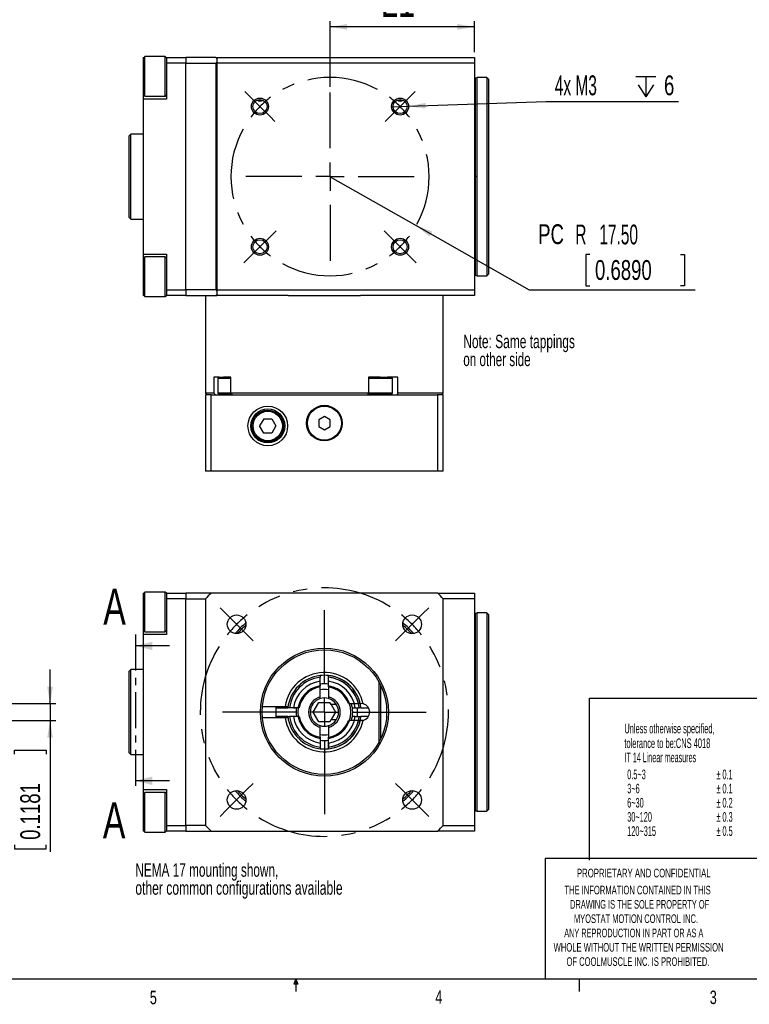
# Model space of a CAD drawing. Extents: x 11 to 421, y 5 to 275.
# Tile 2 of 8: x 167 to 296, y 6 to 179. Entities that reach past the tile are written whole.
import ezdxf
from ezdxf.enums import TextEntityAlignment as Align

# ---------------------------------------------------------------- set-up
doc = ezdxf.new("R2010")
doc.units = 0
doc.linetypes.add('CENTER', pattern=[10.16, 6.35, -1.27, 1.27, -1.27])
doc.linetypes.add('CENTERX2', pattern=[20.32, 12.7, -2.54, 2.54, -2.54])
doc.layers.get('0').update_dxf_attribs({"linetype": 'CONTINUOUS'})
doc.layers.add('FORMAT', color=7, linetype='CONTINUOUS')
doc.dimstyles.new('SLDDIMSTYLE0', dxfattribs={"dimtxt": 3.5, "dimasz": 3, "dimexe": 0, "dimexo": 0.0625, "dimgap": 0.875, "dimtad": 0, "dimtih": 1, "dimtoh": 1, "dimrnd": 1e-09, "dimzin": 12, "dimblk1": 'NONE', "dimsah": 1, "dimcen": 0, "dimazin": 3, "dimtfac": 1, "dimtmove": 0, "dimatfit": 3})
doc.dimstyles.new('SLDDIMSTYLE1', dxfattribs={"dimtxt": 3.5, "dimasz": 3, "dimexe": 0, "dimexo": 0.0625, "dimgap": 0.875, "dimtad": 0, "dimtih": 1, "dimtoh": 1, "dimrnd": 1e-09, "dimzin": 4, "dimsah": 1, "dimcen": 0, "dimazin": 3, "dimtfac": 1, "dimtofl": 0, "dimtmove": 0, "dimatfit": 3})
doc.dimstyles.new('SLDDIMSTYLE2', dxfattribs={"dimtxt": 5.820833, "dimasz": 3, "dimexe": 0, "dimexo": 0.0625, "dimgap": 1.455208, "dimtad": 1, "dimrnd": 1e-09, "dimzin": 12, "dimsah": 1, "dimcen": 0.09, "dimazin": 3, "dimtfac": 1, "dimtofl": 0, "dimtmove": 0, "dimatfit": 3})
doc.dimstyles.new('SLDDIMSTYLE8', dxfattribs={"dimtxt": 3.5, "dimasz": 3, "dimexe": 0, "dimexo": 0.0625, "dimgap": 0.875, "dimtad": 1, "dimrnd": 1e-09, "dimzin": 12, "dimsah": 1, "dimcen": 0.09, "dimazin": 3, "dimtfac": 1, "dimtmove": 0, "dimatfit": 3})

# ---------------------------------------------------------------- blocks, each defined once
blk = doc.blocks.new('SW_NOTE_2')
at = {"color": 0, "linetype": 'CONTINUOUS'}
for s, width, p in [('THE INFORMATION CONTAINED IN THIS', 0.657576, (0, 0)), ('DRAWING IS THE SOLE PROPERTY OF', 0.643548, (1, -2.52)), ('MYOSTAT MOTION CONTROL INC. ', 0.65, (1.67, -5.05)), ('ANY REPRODUCTION IN PART OR AS A', 0.634375, (-0.04, -7.57)), ('WHOLE WITHOUT THE WRITTEN PERMISSION', 0.661111, (-1.91, -10.1)), ('OF COOLMUSCLE INC. IS PROHIBITED.', 0.657576, (0.37, -12.62))]:
    blk.add_text(s, height=1.524, dxfattribs=dict(at, width=width)).set_placement(p, align=Align.BOTTOM_LEFT)
blk = doc.blocks.new('SW_SYMBOL_HOLE_DEPTH')
at = {"color": 0, "linetype": 'CONTINUOUS'}
for p, q in [((0, 875), (800, 875)), ((400, 875), (400, 75)), ((100, 555), (400, 75)), ((700, 555), (400, 75))]:
    blk.add_line(p, q, dxfattribs=at)
blk = doc.blocks.new('*D9')
at = {"color": 7, "linetype": 'CONTINUOUS'}
for p, q in [((232.83, 163.91), (235.83, 164.01)), ((235.83, 164.01), (260.06, 164.85)), ((260.06, 164.85), (283.52, 164.85))]:
    blk.add_line(p, q, dxfattribs=at)
blk.add_solid([(235.83, 164.01), (238.84, 163.61), (238.81, 164.61)], dxfattribs=at)
at = {"color": 7, "linetype": 'CONTINUOUS', "xscale": 0.0044707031, "yscale": 0.0044707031, "zscale": 0.0044707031}
blk.add_blockref('SW_SYMBOL_HOLE_DEPTH', (275.94, 165.33), dxfattribs=at)
at = {"color": 7, "linetype": 'CONTINUOUS'}
for s, width, p in [('4x M3 ', 0.583333, (261.65, 164.9, 0.1)), ('6', 0.7, (280.94, 164.9, 0.1))]:
    blk.add_text(s, height=3.5, dxfattribs=dict(at, width=width)).set_placement(p, align=Align.BOTTOM_LEFT)
blk = doc.blocks.new('_NONE')
blk = doc.blocks.new('*D11')
at = {"color": 7, "linetype": 'CONTINUOUS'}
for p, q in [((221.95, 151.58), (237.17, 142.94)), ((237.17, 142.94), (257.13, 131.6)), ((267.86, 137.87), (267.15, 137.87)), ((267.15, 137.87), (267.15, 132.31)), ((283.86, 137.87), (284.58, 137.87)), ((284.58, 137.87), (284.58, 132.31)), ((267.15, 132.31), (267.86, 132.31)), ((284.58, 132.31), (283.86, 132.31)), ((257.13, 131.6), (286.46, 131.6))]:
    blk.add_line(p, q, dxfattribs=at)
blk.add_solid([(237.17, 142.94), (239.53, 141.02), (240.02, 141.89)], dxfattribs=at)
for s, width, p in [('PC', 0.7, (258.71, 138.63, 0.1)), ('R   17.50', 0.583333, (265.27, 138.58, 0.1)), ('0.6890', 0.7, (268.75, 132.31, 0.1))]:
    blk.add_text(s, height=3.5, dxfattribs=dict(at, width=width)).set_placement(p, align=Align.BOTTOM_LEFT)
blk = doc.blocks.new('*D12')
at = {"color": 7, "linetype": 'CONTINUOUS'}
for p, q in [((221.95, 167.46), (221.95, 179.02)), ((247.45, 173.58), (247.45, 179.02)), ((247.45, 178.02), (221.95, 178.02))]:
    blk.add_line(p, q, dxfattribs=at)
for points in [[(221.95, 178.02), (224.95, 177.52), (224.95, 178.52)], [(247.45, 178.02), (244.45, 178.52), (244.45, 177.52)]]:
    blk.add_solid(points, dxfattribs=at)
at = {"color": 7, "linetype": 'CONTINUOUS', "width": 0.7}
blk.add_text('L1', height=5.821, dxfattribs=at).set_placement((230.93, 178.02, 0.1), align=Align.BOTTOM_LEFT)
blk = doc.blocks.new('SW_NOTE_4')
at = {"color": 0, "linetype": 'CONTINUOUS'}
for s, width, p in [('Note: Same tappings', 0.663158, (0, 0)), ('on other side', 0.646154, (0, -3.17))]:
    blk.add_text(s, height=2.3813, dxfattribs=dict(at, width=width)).set_placement(p, align=Align.BOTTOM_LEFT)
blk = doc.blocks.new('SW_CENTERMARKSYMBOL_0')
at = {"color": 0, "linetype": 'CONTINUOUS'}
for p, q in [((-1.77, 1.77), (-2.65, 2.65)), ((0, 0), (-1.77, 1.77)), ((12.37, -7.37), (12.37, 2.5)), ((24.75, 0), (26.52, 1.77)), ((26.52, 1.77), (27.4, 2.65)), ((0, 0), (1.77, -1.77)), ((24.75, 0), (22.98, -1.77)), ((1.77, -1.77), (2.65, -2.65)), ((22.98, -1.77), (22.1, -2.65)), ((12.37, -12.37), (12.37, -9.87)), ((7.37, -12.37), (-2.5, -12.37)), ((12.37, -12.37), (9.87, -12.37)), ((12.37, -12.37), (12.37, -14.87)), ((12.37, -12.37), (14.87, -12.37)), ((17.37, -12.37), (27.25, -12.37)), ((12.37, -17.37), (12.37, -27.25)), ((1.77, -22.98), (2.83, -21.92)), ((22.98, -22.98), (21.92, -21.92)), ((0, -24.75), (1.77, -22.98)), ((24.75, -24.75), (22.98, -22.98)), ((0, -24.75), (-1.77, -26.52)), ((24.75, -24.75), (26.52, -26.52)), ((-1.77, -26.52), (-2.83, -27.58)), ((26.52, -26.52), (27.58, -27.58))]:
    blk.add_line(p, q, dxfattribs=at)
at = {"color": 0, "linetype": 'CENTERX2'}
for start, end in [(61.3702, 118.6298), (151.3702, 208.6298), (331.3702, 28.6298), (241.3702, 298.6298)]:
    blk.add_arc((12.37, -12.37), 17.5, start, end, dxfattribs=at)
at = {"color": 0, "linetype": 'CONTINUOUS'}
for start, end in [(135, 143.1851), (126.8149, 135), (45, 53.1851), (36.8149, 45), (216.8149, 225), (315, 323.1851), (225, 233.1851), (306.8149, 315)]:
    blk.add_arc((12.37, -12.37), 17.5, start, end, dxfattribs=at)
blk = doc.blocks.new('SW_NOTE_5')
at = {"color": 0, "linetype": 'CONTINUOUS'}
for s, width, p in [('NEMA 17 mounting shown,', 0.654348, (0, 0)), ('other common configurations available', 0.671622, (0, -3.17))]:
    blk.add_text(s, height=2.3813, dxfattribs=dict(at, width=width)).set_placement(p, align=Align.BOTTOM_LEFT)
blk = doc.blocks.new('SW_CENTERMARKSYMBOL_3')
at = {"color": 0, "linetype": 'CONTINUOUS'}
for p, q in [((-32.77, 32.77), (-33.93, 33.93)), ((-15.5, 20.5), (-15.5, 33.5)), ((1.77, 32.77), (2.93, 33.93)), ((-31, 31), (-32.77, 32.77)), ((0, 31), (1.77, 32.77)), ((-31, 31), (-29.23, 29.23)), ((0, 31), (-1.77, 29.23)), ((-29.23, 29.23), (-28.07, 28.07)), ((-1.77, 29.23), (-2.93, 28.07)), ((-15.5, 15.5), (-15.5, 18)), ((-20.5, 15.5), (-33.5, 15.5)), ((-15.5, 15.5), (-18, 15.5)), ((-15.5, 15.5), (-15.5, 13)), ((-15.5, 15.5), (-13, 15.5)), ((-10.5, 15.5), (2.5, 15.5)), ((-15.5, 10.5), (-15.5, -2.5)), ((-31, 0), (-29.23, 1.77)), ((-29.23, 1.77), (-28.07, 2.93)), ((-1.77, 1.77), (-2.93, 2.93)), ((0, 0), (-1.77, 1.77)), ((-31, 0), (-32.77, -1.77)), ((0, 0), (1.77, -1.77)), ((-32.77, -1.77), (-33.93, -2.93)), ((1.77, -1.77), (2.93, -2.93))]:
    blk.add_line(p, q, dxfattribs=at)
at = {"color": 0, "linetype": 'CENTERX2'}
for start, end in [(58.0693, 121.9307), (148.0693, 211.9307), (328.0693, 31.9307), (238.0693, 301.9307)]:
    blk.add_arc((-15.5, 15.5), 21.92, start, end, dxfattribs=at)
at = {"color": 0, "linetype": 'CONTINUOUS'}
for start, end in [(128.4654, 135), (45, 51.5346), (135, 141.5346), (38.4654, 45), (218.4654, 225), (315, 321.5346), (308.4654, 315), (225, 231.5346)]:
    blk.add_arc((-15.5, 15.5), 21.92, start, end, dxfattribs=at)
blk = doc.blocks.new('*D36')
at = {"color": 7, "linetype": 'CONTINUOUS'}
for p, q in [((172.5, 58.58), (172.5, 64.58)), ((152.65, 58.58), (173.5, 58.58)), ((172.5, 58.58), (172.5, 55.58)), ((152.65, 55.58), (173.5, 55.58)), ((172.5, 55.58), (172.5, 32.4)), ((166.24, 49.65), (166.24, 50.36)), ((166.24, 50.36), (171.79, 50.36)), ((171.79, 50.36), (171.79, 49.65)), ((166.24, 33.65), (166.24, 32.94)), ((171.79, 32.94), (171.79, 33.65)), ((166.24, 32.94), (171.79, 32.94))]:
    blk.add_line(p, q, dxfattribs=at)
for points in [[(172.5, 58.58), (173, 61.58), (172, 61.58)], [(172.5, 55.58), (172, 52.58), (173, 52.58)]]:
    blk.add_solid(points, dxfattribs=at)
at = {"color": 7, "linetype": 'CONTINUOUS', "width": 0.7}
for s, p in [('0.1181', (171.79, 34.54, 34.04)), ('3', (165.53, 41.57, 34.04)), ('%%c', (165.53, 36.29, 34.04))]:
    blk.add_text(s, height=3.5, rotation=90, dxfattribs=at).set_placement(p, align=Align.BOTTOM_LEFT)

msp = doc.modelspace()

# ---------------------------------------------------------------- linework, layer by layer
at = {"color": 7, "linetype": 'CONTINUOUS'}
for p, q in [((188.952, 172.584), (189.074, 172.584)), ((188.952, 172.584), (188.952, 169.261)), ((189.252, 172.761), (189.052, 172.561)), ((189.052, 169.261), (189.052, 172.561)), ((192.852, 172.761), (189.252, 172.761)), ((189.252, 165.761), (189.252, 172.761)), ((193.052, 172.561), (192.852, 172.761)), ((192.852, 165.761), (192.852, 172.761)), ((193.029, 172.584), (193.052, 172.584)), ((193.052, 172.584), (196.452, 172.584)), ((193.052, 172.584), (193.052, 171.584)), ((196.452, 172.584), (196.452, 171.584)), ((201.752, 172.584), (196.452, 172.584)), ((201.752, 172.584), (201.952, 172.384)), ((201.952, 172.584), (201.952, 171.584)), ((201.952, 172.584), (247.452, 172.584)), ((201.952, 172.384), (201.952, 171.791)), ((247.452, 172.584), (247.452, 171.584)), ((193.052, 171.584), (193.052, 165.261)), ((196.452, 171.584), (193.052, 171.584)), ((196.452, 131.584), (196.452, 171.584)), ((196.452, 171.584), (201.752, 171.584)), ((201.952, 171.791), (201.752, 171.584)), ((201.752, 171.584), (201.752, 131.584)), ((247.452, 171.584), (201.952, 171.584)), ((201.952, 171.584), (201.952, 131.584)), ((247.452, 171.584), (247.452, 131.584)), ((188.952, 169.261), (188.952, 165.261)), ((189.052, 165.961), (189.052, 169.261)), ((249.652, 169.084), (247.916, 169.084)), ((247.916, 151.584), (247.916, 169.084)), ((249.952, 168.784), (249.652, 169.084)), ((249.652, 169.084), (249.652, 151.584)), ((249.952, 168.784), (249.952, 134.384)), ((188.952, 165.261), (188.952, 137.906)), ((193.052, 165.261), (188.952, 165.261)), ((189.052, 165.961), (189.252, 165.761)), ((189.252, 165.761), (192.852, 165.761)), ((192.852, 165.761), (193.052, 165.961)), ((209.03, 165.084), (210.127, 165.084)), ((233.778, 165.084), (234.876, 165.084)), ((186.752, 159.084), (186.452, 158.784)), ((186.452, 151.584), (186.452, 158.784)), ((188.952, 159.084), (186.752, 159.084)), ((186.752, 151.584), (186.752, 159.084)), ((186.452, 144.384), (186.452, 151.584)), ((186.752, 144.084), (186.752, 151.584)), ((247.652, 151.584), (247.452, 151.584)), ((247.916, 151.584), (247.652, 151.584)), ((247.916, 134.084), (247.916, 151.584)), ((249.652, 151.584), (249.652, 134.084)), ((186.452, 144.384), (186.752, 144.084)), ((186.752, 144.084), (188.952, 144.084)), ((188.952, 137.906), (193.052, 137.906)), ((188.952, 137.906), (188.952, 133.906)), ((189.252, 137.406), (189.052, 137.206)), ((192.852, 137.406), (189.252, 137.406)), ((189.252, 136.381), (189.252, 137.406)), ((193.052, 137.206), (192.852, 137.406)), ((192.852, 136.381), (192.852, 137.406)), ((193.052, 137.906), (193.052, 131.584)), ((189.052, 133.906), (189.052, 137.206)), ((189.252, 130.406), (189.252, 136.381)), ((192.852, 130.406), (192.852, 136.381)), ((188.952, 133.906), (188.952, 130.584)), ((189.052, 130.606), (189.052, 133.906)), ((247.916, 134.084), (249.652, 134.084)), ((249.652, 134.084), (249.952, 134.384)), ((189.074, 130.584), (188.952, 130.584)), ((189.052, 130.606), (189.252, 130.406)), ((189.252, 130.406), (192.852, 130.406)), ((192.852, 130.406), (193.052, 130.606)), ((193.052, 130.584), (193.029, 130.584)), ((193.052, 131.584), (196.452, 131.584)), ((193.052, 131.584), (193.052, 130.584)), ((196.452, 130.584), (193.052, 130.584)), ((196.452, 131.584), (196.452, 130.584)), ((201.752, 131.584), (196.452, 131.584)), ((196.452, 130.584), (201.752, 130.584)), ((199.952, 130.584), (199.952, 113.384)), ((201.752, 131.584), (201.952, 131.376)), ((201.952, 130.784), (201.752, 130.584)), ((201.752, 130.584), (201.952, 130.584)), ((201.952, 131.584), (247.452, 131.584)), ((201.952, 131.584), (201.952, 130.584)), ((201.952, 131.376), (201.952, 130.784)), ((214.549, 130.584), (201.952, 130.584)), ((214.549, 130.584), (220.952, 130.584)), ((220.952, 130.584), (227.355, 130.584)), ((247.452, 130.584), (227.355, 130.584)), ((241.952, 113.384), (241.952, 130.584)), ((247.452, 131.584), (247.452, 130.584)), ((202.397, 116.184), (201.452, 116.184)), ((201.452, 116.184), (201.452, 113.384)), ((202.33, 116.184), (202.13, 115.984)), ((202.13, 115.984), (202.13, 113.384)), ((204.452, 115.984), (202.13, 115.984)), ((202.397, 116.184), (203.158, 116.184)), ((204.452, 116.184), (203.158, 116.184)), ((204.452, 113.384), (204.452, 116.184)), ((230.786, 116.184), (228.746, 116.184)), ((228.746, 116.184), (228.746, 113.384)), ((233.002, 115.984), (228.746, 115.984)), ((230.786, 116.184), (232.104, 116.184)), ((233.942, 116.184), (232.104, 116.184)), ((233.002, 115.984), (232.802, 116.184)), ((233.002, 113.384), (233.002, 115.984)), ((233.942, 113.384), (233.942, 116.184)), ((199.952, 113.384), (200.252, 113.084)), ((201.452, 113.384), (199.952, 113.384)), ((199.952, 113.084), (199.952, 99.584)), ((200.952, 113.084), (199.952, 113.084)), ((200.952, 99.584), (200.952, 113.084)), ((200.952, 113.084), (240.952, 113.084)), ((201.452, 113.384), (201.714, 113.084)), ((202.13, 113.384), (202.33, 113.184)), ((204.452, 113.384), (202.13, 113.384)), ((204.625, 113.184), (202.33, 113.184)), ((228.746, 113.384), (204.452, 113.384)), ((204.452, 113.384), (204.714, 113.084)), ((228.746, 113.384), (228.594, 113.084)), ((230.202, 113.184), (228.64, 113.184)), ((233.002, 113.384), (228.746, 113.384)), ((232.802, 113.184), (230.202, 113.184)), ((232.802, 113.184), (233.002, 113.384)), ((233.942, 113.384), (233.791, 113.084)), ((241.952, 113.384), (233.942, 113.384)), ((240.952, 113.084), (240.952, 99.584)), ((241.952, 113.084), (240.952, 113.084)), ((241.652, 113.084), (241.952, 113.384)), ((241.952, 99.584), (241.952, 113.084)), ((207.99, 108.054), (207.99, 107.136)), ((208.303, 108.973), (208.303, 108.49)), ((210.23, 108.834), (209.508, 107.584)), ((210.23, 108.834), (211.673, 108.834)), ((211.673, 108.834), (212.395, 107.584)), ((220.952, 109.238), (219.952, 108.661)), ((219.952, 108.661), (219.952, 107.506)), ((221.952, 108.661), (220.952, 109.238)), ((221.952, 107.506), (221.952, 108.661)), ((208.303, 106.677), (208.303, 106.176)), ((210.23, 106.334), (209.508, 107.584)), ((211.673, 106.334), (210.23, 106.334)), ((212.395, 107.584), (211.673, 106.334)), ((219.952, 107.506), (220.952, 106.929)), ((220.952, 106.929), (221.952, 107.506)), ((200.952, 99.584), (199.952, 99.584)), ((240.952, 99.584), (200.952, 99.584)), ((241.952, 99.584), (240.952, 99.584)), ((189.252, 78.262), (189.052, 78.062)), ((192.852, 78.262), (189.252, 78.262)), ((189.252, 71.262), (189.252, 78.262)), ((193.052, 78.062), (192.852, 78.262)), ((192.852, 71.262), (192.852, 78.262)), ((188.952, 78.084), (189.074, 78.084)), ((188.952, 78.084), (188.952, 74.762)), ((189.052, 71.462), (189.052, 78.062)), ((193.029, 78.084), (193.052, 78.084)), ((193.052, 78.084), (196.452, 78.084)), ((193.052, 78.084), (193.052, 77.084)), ((193.052, 77.084), (193.052, 70.762)), ((196.452, 77.084), (193.052, 77.084)), ((196.452, 78.084), (196.452, 77.084)), ((200.952, 78.084), (196.452, 78.084)), ((196.452, 37.084), (196.452, 77.084)), ((196.452, 77.084), (199.952, 77.084)), ((199.952, 77.084), (199.952, 37.084)), ((240.952, 78.084), (200.952, 78.084)), ((240.952, 78.084), (247.452, 78.084)), ((241.952, 37.084), (241.952, 77.084)), ((247.452, 77.084), (241.952, 77.084)), ((247.452, 78.084), (247.452, 77.084)), ((247.452, 77.084), (247.452, 37.084)), ((188.952, 74.762), (188.952, 70.762)), ((247.652, 39.684), (247.652, 74.484)), ((249.652, 74.584), (247.916, 74.584)), ((247.916, 39.584), (247.916, 74.584)), ((249.952, 74.284), (249.652, 74.584)), ((249.652, 74.584), (249.652, 39.584)), ((249.952, 74.284), (249.952, 39.884)), ((189.052, 71.462), (189.252, 71.262)), ((189.252, 71.262), (192.852, 71.262)), ((192.852, 71.262), (193.052, 71.462)), ((188.952, 70.762), (188.952, 43.406)), ((193.052, 70.762), (188.952, 70.762)), ((193.576, 68.76), (187.576, 68.76)), ((186.752, 64.584), (186.452, 64.284)), ((188.952, 64.584), (186.752, 64.584)), ((186.752, 49.584), (186.752, 64.584)), ((186.452, 49.884), (186.452, 64.284)), ((220.202, 63.54), (220.202, 63.238)), ((220.202, 63.54), (220.202, 63.238)), ((220.202, 63.54), (220.202, 63.238)), ((220.202, 63.54), (220.202, 63.238)), ((220.202, 63.54), (220.202, 63.238)), ((220.202, 61.521), (220.202, 63.238)), ((220.202, 62.533), (220.202, 63.238)), ((221.702, 63.54), (221.702, 63.238)), ((221.702, 63.238), (221.702, 63.54)), ((221.702, 63.238), (221.702, 63.54)), ((221.702, 63.238), (221.702, 63.54)), ((221.702, 63.238), (221.702, 63.54)), ((221.702, 61.521), (221.702, 63.238)), ((221.702, 62.533), (221.702, 63.238)), ((220.202, 62.027), (220.202, 62.533)), ((220.202, 62.027), (220.202, 62.533)), ((220.202, 62.027), (220.202, 62.533)), ((220.202, 62.027), (220.202, 62.533)), ((220.202, 62.027), (220.202, 61.724)), ((220.202, 59.782), (220.202, 61.724)), ((221.702, 61.724), (221.702, 59.782)), ((221.702, 61.521), (221.702, 61.013)), ((230.652, 51.896), (230.652, 62.271)), ((230.952, 52.501), (230.952, 61.666)), ((220.202, 59.469), (220.202, 59.782)), ((221.702, 59.782), (221.702, 59.469)), ((209.997, 58.084), (214.024, 58.084)), ((212.452, 56.084), (212.452, 58.084)), ((212.452, 57.834), (214.495, 57.834)), ((214.024, 58.084), (214.529, 58.084)), ((214.797, 57.834), (214.495, 57.834)), ((214.797, 57.834), (214.495, 57.834)), ((214.797, 57.834), (214.495, 57.834)), ((214.797, 57.834), (214.495, 57.834)), ((214.797, 57.834), (214.495, 57.834)), ((216.515, 57.834), (214.797, 57.834)), ((215.503, 57.834), (214.797, 57.834)), ((215.503, 57.834), (216.008, 57.834)), ((215.503, 57.834), (216.008, 57.834)), ((215.503, 57.834), (216.008, 57.834)), ((215.503, 57.834), (216.008, 57.834)), ((218.989, 57.084), (219.97, 58.784)), ((219.97, 58.784), (221.933, 58.784)), ((222.151, 58.407), (221.933, 58.784)), ((222.151, 58.407), (222.915, 57.084)), ((223.073, 58.407), (222.151, 58.407)), ((225.194, 58.584), (226.968, 58.584)), ((225.895, 57.834), (226.4, 57.834)), ((225.895, 57.834), (226.4, 57.834)), ((225.895, 57.834), (226.4, 57.834)), ((225.895, 57.834), (226.4, 57.834)), ((226.4, 57.834), (227.106, 57.834)), ((226.752, 57.834), (226.752, 56.334)), ((227.276, 58.584), (226.968, 58.584)), ((227.408, 57.834), (227.106, 57.834)), ((227.408, 57.834), (227.106, 57.834)), ((227.408, 57.834), (227.106, 57.834)), ((227.408, 57.834), (227.106, 57.834)), ((227.279, 58.574), (227.452, 58.584)), ((227.408, 57.834), (228.751, 57.834)), ((227.798, 58.543), (227.452, 58.584)), ((214.024, 56.084), (209.997, 56.084)), ((214.495, 56.334), (212.452, 56.334)), ((214.529, 56.084), (214.024, 56.084)), ((214.495, 56.334), (214.797, 56.334)), ((214.495, 56.334), (214.797, 56.334)), ((214.495, 56.334), (214.797, 56.334)), ((214.495, 56.334), (214.797, 56.334)), ((214.495, 56.334), (214.797, 56.334)), ((216.515, 56.334), (214.797, 56.334)), ((215.503, 56.334), (214.797, 56.334)), ((219.97, 55.384), (218.989, 57.084)), ((221.933, 55.384), (222.151, 55.761)), ((222.915, 57.084), (222.151, 55.761)), ((222.151, 55.761), (223.073, 55.761)), ((226.4, 56.334), (225.895, 56.334)), ((226.4, 56.334), (225.895, 56.334)), ((226.4, 56.334), (225.895, 56.334)), ((226.4, 56.334), (225.895, 56.334)), ((226.4, 56.334), (227.106, 56.334)), ((227.106, 56.334), (227.408, 56.334)), ((227.106, 56.334), (227.408, 56.334)), ((227.106, 56.334), (227.408, 56.334)), ((227.106, 56.334), (227.408, 56.334)), ((228.751, 56.334), (227.408, 56.334)), ((227.798, 55.624), (227.452, 55.584)), ((221.933, 55.384), (219.97, 55.384)), ((220.202, 54.386), (220.202, 54.699)), ((220.202, 52.444), (220.202, 54.386)), ((221.702, 54.699), (221.702, 54.386)), ((221.702, 54.386), (221.702, 52.444)), ((226.968, 55.584), (225.194, 55.584)), ((226.968, 55.584), (227.276, 55.584)), ((227.279, 55.594), (227.452, 55.584)), ((220.202, 52.647), (220.202, 50.929)), ((221.702, 53.155), (221.702, 52.647)), ((221.702, 50.929), (221.702, 52.647)), ((220.202, 51.635), (220.202, 50.929)), ((220.202, 50.929), (220.202, 50.627)), ((220.202, 50.929), (220.202, 50.627)), ((220.202, 50.929), (220.202, 50.627)), ((220.202, 50.929), (220.202, 50.627)), ((220.202, 50.929), (220.202, 50.627)), ((221.702, 51.635), (221.702, 50.929)), ((221.702, 50.929), (221.702, 50.627)), ((221.702, 50.627), (221.702, 50.929)), ((221.702, 50.627), (221.702, 50.929)), ((221.702, 50.627), (221.702, 50.929)), ((221.702, 50.627), (221.702, 50.929)), ((186.452, 49.884), (186.752, 49.584)), ((186.752, 49.584), (188.952, 49.584)), ((193.576, 44.972), (187.576, 44.972)), ((188.952, 43.406), (193.052, 43.406)), ((188.952, 43.406), (188.952, 39.406)), ((189.252, 42.906), (189.052, 42.706)), ((189.052, 36.106), (189.052, 42.706)), ((192.852, 42.906), (189.252, 42.906)), ((189.252, 41.881), (189.252, 42.906)), ((189.252, 35.906), (189.252, 41.881)), ((193.052, 42.706), (192.852, 42.906)), ((192.852, 41.881), (192.852, 42.906)), ((192.852, 35.906), (192.852, 41.881)), ((193.052, 43.406), (193.052, 37.084)), ((188.952, 39.406), (188.952, 36.084)), ((247.916, 39.584), (249.652, 39.584)), ((249.652, 39.584), (249.952, 39.884)), ((193.052, 37.084), (196.452, 37.084)), ((193.052, 37.084), (193.052, 36.084)), ((196.452, 37.084), (196.452, 36.084)), ((199.952, 37.084), (196.452, 37.084)), ((241.952, 37.084), (247.452, 37.084)), ((247.452, 37.084), (247.452, 36.084)), ((189.074, 36.084), (188.952, 36.084)), ((189.052, 36.106), (189.252, 35.906)), ((189.252, 35.906), (192.852, 35.906)), ((192.852, 35.906), (193.052, 36.106)), ((193.052, 36.084), (193.029, 36.084)), ((196.452, 36.084), (193.052, 36.084)), ((196.452, 36.084), (200.952, 36.084)), ((200.952, 36.084), (240.952, 36.084)), ((247.452, 36.084), (240.952, 36.084)), ((259.953, 31.278), (259.953, 9.959)), ((302.919, 31.278), (259.953, 31.278)), ((415.957, 9.959), (15.907, 9.959)), ((215.589, 9.081), (215.925, 9.959)), ((216.244, 9.081), (215.589, 9.081)), ((215.925, 9.959), (215.925, 7.805)), ((215.925, 9.959), (216.244, 9.081)), ((265.932, 9.959), (265.932, 7.805))]:
    msp.add_line(p, q, dxfattribs=at)
at = {"color": 8, "linetype": 'CONTINUOUS'}
for p, q in [((189.052, 169.261), (188.952, 169.261)), ((247.652, 151.584), (247.652, 168.984)), ((247.652, 134.184), (247.652, 151.584)), ((188.952, 133.906), (189.052, 133.906)), ((203.43, 113.184), (203.43, 113.084)), ((232.8, 113.084), (232.8, 113.184)), ((189.052, 74.762), (188.952, 74.762)), ((188.952, 39.406), (189.052, 39.406))]:
    msp.add_line(p, q, dxfattribs=at)
at = {"color": 7, "linetype": 'CENTER'}
msp.add_line((187.576, 70.76), (187.576, 42.972), dxfattribs=at)
at = {"color": 7, "linetype": 'CONTINUOUS'}
for points in [[(247.652, 168.984), (247.548, 168.997), (247.452, 169.037)], [(247.916, 169.084), (247.793, 169.009), (247.652, 168.984)], [(247.452, 134.13), (247.548, 134.17), (247.652, 134.184)], [(247.652, 134.184), (247.793, 134.158), (247.916, 134.084)], [(247.652, 74.484), (247.536, 74.501), (247.452, 74.537)], [(247.916, 74.584), (247.793, 74.51), (247.652, 74.484)], [(247.452, 39.63), (247.561, 39.673), (247.652, 39.684)], [(247.652, 39.684), (247.793, 39.658), (247.916, 39.584)]]:
    msp.add_lwpolyline(points, dxfattribs=at)
for centre, radius in [((209.577, 163.958), 1.5), ((209.577, 163.958), 1.25), ((234.326, 163.958), 1.5), ((234.326, 163.958), 1.25), ((209.577, 139.209), 1.5), ((209.577, 139.209), 1.25), ((234.326, 139.209), 1.5), ((234.326, 139.209), 1.25), ((220.952, 108.084), 3.15), ((210.952, 107.584), 3.5), ((210.952, 107.584), 3), ((210.952, 107.584), 2.8), ((210.952, 107.584), 2.6), ((220.952, 108.084), 3), ((205.452, 72.584), 1.65), ((236.452, 72.584), 1.65), ((220.952, 57.084), 11.3), ((220.952, 57.084), 11), ((205.452, 41.584), 1.65), ((236.452, 41.584), 1.65)]:
    msp.add_circle(centre, radius, dxfattribs=at)
for centre, radius, start, end in [((209.577, 165.851), 0.941, 234.69686, 305.30314), ((234.326, 165.851), 0.941, 234.69686, 305.30314), ((220.952, 57.084), 29, 133.60282, 136.39718), ((220.952, 57.084), 29, 43.60282, 46.39718), ((220.952, 57.084), 21, 131.34157, 138.65843), ((220.952, 57.084), 20.7, 132.01158, 137.98842), ((220.952, 57.084), 20.7, 42.01158, 47.98842), ((220.952, 57.084), 21, 41.34157, 48.65843), ((220.952, 57.084), 7, 12.03457, 171.78679), ((220.952, 57.084), 6.5, 96.62581, 173.37419), ((220.952, 57.084), 6.2, 96.94796, 173.05204), ((220.952, 57.084), 6.5, 83.37419, 96.62581), ((220.952, 57.084), 6.5, 13.34236, 83.37419), ((220.952, 57.084), 6.5, 6.62581, 83.37419), ((220.952, 57.084), 6.2, 14.0008, 83.05204), ((220.952, 57.084), 6.2, 6.94796, 83.05204), ((220.952, 57.084), 5.5, 97.83748, 172.16252), ((220.952, 57.084), 4.7, 99.1822, 260.8178), ((220.952, 57.084), 4.5, 99.59407, 170.40593), ((220.952, 57.084), 5, 81.37307, 98.62693), ((220.952, 57.084), 4, 79.19308, 100.80692), ((220.952, 57.084), 5.5, 7.83748, 82.16252), ((220.952, 57.084), 4.7, 279.1822, 80.8178), ((220.952, 57.084), 4.5, 19.47122, 80.40593), ((220.952, 57.084), 2.8, 105.53679, 254.46321), ((220.952, 57.084), 2.5, 107.4576, 252.5424), ((220.952, 57.084), 2.5, 72.5424, 107.4576), ((220.952, 57.084), 2.8, 285.53679, 74.46321), ((220.952, 57.084), 2.5, 287.4576, 72.5424), ((220.952, 57.084), 5, 171.37307, 188.62693), ((220.952, 57.084), 5, 342.5424, 17.4576), ((227.452, 57.084), 1.5, 283.34236, 76.65764), ((220.952, 57.084), 7, 188.21321, 347.96543), ((220.952, 57.084), 6.5, 186.62581, 263.37419), ((220.952, 57.084), 6.2, 186.94796, 263.05204), ((220.952, 57.084), 5.5, 187.83748, 262.16252), ((220.952, 57.084), 4.5, 189.59407, 260.40593), ((220.952, 57.084), 6.2, 276.94796, 353.05204), ((220.952, 57.084), 5.5, 277.83748, 352.16252), ((220.952, 57.084), 6.5, 276.62581, 353.37419), ((220.952, 57.084), 2.5, 252.5424, 287.4576), ((220.952, 57.084), 4.5, 279.59407, 340.52878), ((220.952, 57.084), 6.2, 276.94796, 345.9992), ((220.952, 57.084), 6.5, 276.62581, 346.65764), ((220.952, 57.084), 4, 259.19308, 280.80692), ((220.952, 57.084), 5, 261.37307, 278.62693), ((220.952, 57.084), 6.5, 263.37419, 276.62581), ((220.952, 57.084), 21, 221.34157, 228.65843), ((220.952, 57.084), 20.7, 222.01158, 227.98842), ((220.952, 57.084), 20.7, 312.01158, 317.98842), ((220.952, 57.084), 21, 311.34157, 318.65843), ((220.952, 57.084), 29, 223.60282, 226.39718), ((220.952, 57.084), 29, 313.60282, 316.39718)]:
    msp.add_arc(centre, radius, start, end, dxfattribs=at)
for points in [[(187.576, 68.76), (190.576, 68.01), (190.576, 69.51)], [(187.576, 44.972), (190.576, 44.222), (190.576, 45.722)]]:
    msp.add_solid(points, dxfattribs=at)
at = {"layer": 'FORMAT'}
for p, q in [((267.788, 30.946), (267.788, 59.521)), ((267.788, 59.521), (304.776, 59.521))]:
    msp.add_line(p, q, dxfattribs=at)

# ---------------------------------------------------------------- block references
at = {"color": 7, "linetype": 'CONTINUOUS'}
for name, p in [('SW_CENTERMARKSYMBOL_0', (209.577, 163.958)), ('SW_NOTE_4', (245.486, 120.602)), ('SW_CENTERMARKSYMBOL_3', (236.452, 41.584)), ('SW_NOTE_5', (187.561, 27.318)), ('SW_NOTE_2', (263.354, 24.464))]:
    msp.add_blockref(name, p, dxfattribs=at)

# ---------------------------------------------------------------- texts
at = {"color": 7, "linetype": 'CONTINUOUS', "width": 0.7}
for p in [(181.907, 78.885), (181.834, 41.186)]:
    msp.add_text('A', height=6.35, dxfattribs=at).set_placement(p, align=Align.TOP_LEFT)
at = {"color": 7, "linetype": 'CONTINUOUS'}
for s, height, width, p in [('Unless otherwise specified,', 1.7, 0.532164, (273.938, 52.832)), ('tolerance to be:CNS 4018 ', 1.7, 0.508421, (273.938, 50.233)), ('IT 14 Linear measures', 1.7, 0.513158, (273.938, 47.733)), ('0.5~3', 1.7, 0.552632, (274.438, 44.733)), ('± 0.1', 1.7, 0.552632, (290.188, 44.733)), ('3~6', 1.7, 0.552632, (274.438, 42.233)), ('± 0.1', 1.7, 0.552632, (290.188, 42.233)), ('6~30', 1.7, 0.552632, (274.438, 39.733)), ('± 0.2', 1.7, 0.552632, (290.188, 39.733)), ('30~120', 1.7, 0.552632, (274.438, 37.233)), ('± 0.3', 1.7, 0.552632, (290.188, 37.233)), ('120~315', 1.7, 0.552632, (274.438, 34.733)), ('± 0.5', 1.7, 0.552632, (290.188, 34.733)), ('PROPRIETARY AND CONFIDENTIAL', 1.524, 0.675, (265.554, 27.459)), ('5', 2.381, 0.7, (190.122, 4.819)), ('4', 2.381, 0.7, (240.541, 4.899)), ('3', 2.381, 0.7, (289.021, 4.846))]:
    msp.add_text(s, height=height, dxfattribs=dict(at, width=width)).set_placement(p, align=Align.BOTTOM_LEFT)

# ---------------------------------------------------------------- dimensions: what is measured, and where the dimension line sits
dim = msp.add_linear_dim(base=(221.952, 178.023), p1=(247.452, 172.584), p2=(221.952, 166.458), text='L1', dimstyle='SLDDIMSTYLE2', dxfattribs=at)
dim.commit()
dim.dimension.update_dxf_attribs({"geometry": '*D12', "text_midpoint": (234.876, 178.023), "dimtype": 160})
dim = msp.add_diameter_dim_2p(p1=(232.827, 163.906), p2=(235.825, 164.01), text='4x M3 {\\fGDT;x}6', dimstyle='SLDDIMSTYLE0', override={"dimpost": '<>'}, dxfattribs=at)
dim.commit()
dim.dimension.update_dxf_attribs({"geometry": '*D9', "text_midpoint": (272.588, 167.653), "dimtype": 163})
dim = msp.add_radius_dim(center=(221.952, 151.584), mpoint=(237.168, 142.94), text='PCR   <>', dimstyle='SLDDIMSTYLE1', dxfattribs=at)
dim.commit()
dim.dimension.update_dxf_attribs({"geometry": '*D11', "text_midpoint": (272.588, 137.896), "dimtype": 164})
dim = msp.add_linear_dim(base=(172.503, 55.584), p1=(151.654, 58.584), p2=(151.654, 55.584), angle=90, text='%%c<>', dimstyle='SLDDIMSTYLE8', dxfattribs=at)
dim.commit()
dim.dimension.update_dxf_attribs({"geometry": '*D36', "text_midpoint": (172.503, 41.647), "dimtype": 160})

doc.saveas('drawing.dxf')
